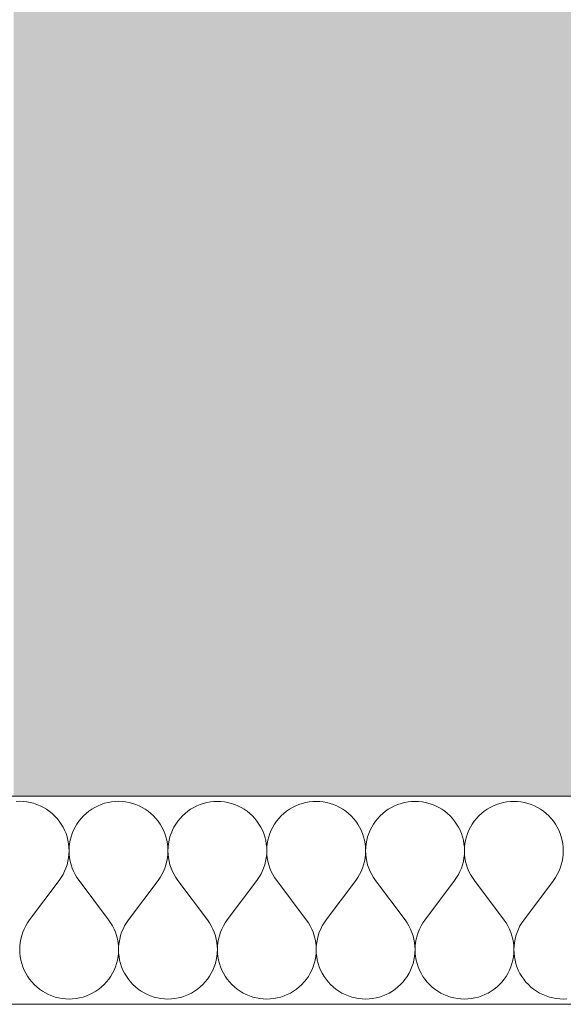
# Model space of a CAD drawing. Header units: millimetres. Extents: x -28017 to 3863, y -4271 to 20239.
# Tile 74 of 105: x -7467 to -7048, y 191 to 950. Entities that reach past the tile are written whole.
import ezdxf

# ---------------------------------------------------------------- set-up
doc = ezdxf.new("R2010")
doc.units = ezdxf.units.MM
doc.header["$MEASUREMENT"] = 0
doc.linetypes.add('Wipeout_Contour', pattern=[1000, 0, -1000])
for name, color, linetype in [('5._POHLED ZÁPADNÍ_2_Konstrukce - nenosné', 7, 'Continuous'), ('5._POHLED ZÁPADNÍ_2_Konstrukce - nosné', 7, 'Continuous'), ('5._POHLED ZÁPADNÍ_2_Nové_Konstrukce - nosné', 7, 'Continuous'), ('5._POHLED ZÁPADNÍ_2_Nové_Výplně – Řezové', 7, 'Continuous'), ('5._POHLED ZÁPADNÍ_2_Výplně – Řezové', 7, 'Continuous')]:
    doc.layers.add(name, color=color, linetype=linetype)

# ---------------------------------------------------------------- blocks, each defined once
blk = doc.blocks.new('*X8', base_point=(-28336.19, -5790.34))
at = {"layer": '5._POHLED ZÁPADNÍ_2_Nové_Výplně – Řezové', "color": 21, "linetype": 'Continuous', "lineweight": 20, "true_color": 0xffaaaa}
for p, q in [((-7466.61, 347.26), (-7469.33, 347.16)), ((-7463.89, 347.16), (-7466.61, 347.26)), ((-7461.19, 346.87), (-7463.89, 347.16)), ((-7458.51, 346.39), (-7461.19, 346.87)), ((-7455.88, 345.71), (-7458.51, 346.39)), ((-7453.3, 344.85), (-7455.88, 345.71)), ((-7450.78, 343.81), (-7453.3, 344.85)), ((-7448.35, 342.59), (-7450.78, 343.81)), ((-7446.01, 341.21), (-7448.35, 342.59)), ((-7408.69, 342.59), (-7411.03, 341.2)), ((-7406.25, 343.81), (-7408.69, 342.59)), ((-7403.74, 344.85), (-7406.25, 343.81)), ((-7401.16, 345.71), (-7403.74, 344.85)), ((-7398.52, 346.38), (-7401.16, 345.71)), ((-7395.85, 346.86), (-7398.52, 346.38)), ((-7393.14, 347.15), (-7395.85, 346.86)), ((-7390.42, 347.25), (-7393.14, 347.15)), ((-7387.7, 347.15), (-7390.42, 347.25)), ((-7385, 346.86), (-7387.7, 347.15)), ((-7382.32, 346.38), (-7385, 346.86)), ((-7379.69, 345.7), (-7382.32, 346.38)), ((-7377.11, 344.84), (-7379.69, 345.7)), ((-7374.59, 343.8), (-7377.11, 344.84)), ((-7372.16, 342.58), (-7374.59, 343.8)), ((-7369.82, 341.19), (-7372.16, 342.58)), ((-7332.5, 342.58), (-7334.84, 341.19)), ((-7330.06, 343.79), (-7332.5, 342.58)), ((-7327.55, 344.84), (-7330.06, 343.79)), ((-7324.97, 345.69), (-7327.55, 344.84)), ((-7322.33, 346.37), (-7324.97, 345.69)), ((-7319.66, 346.85), (-7322.33, 346.37)), ((-7316.95, 347.14), (-7319.66, 346.85)), ((-7314.23, 347.24), (-7316.95, 347.14)), ((-7311.51, 347.14), (-7314.23, 347.24)), ((-7308.81, 346.85), (-7311.51, 347.14)), ((-7306.13, 346.36), (-7308.81, 346.85)), ((-7303.5, 345.69), (-7306.13, 346.36)), ((-7300.91, 344.83), (-7303.5, 345.69)), ((-7298.4, 343.79), (-7300.91, 344.83)), ((-7295.97, 342.57), (-7298.4, 343.79)), ((-7293.63, 341.18), (-7295.97, 342.57)), ((-7256.31, 342.56), (-7258.65, 341.18)), ((-7253.87, 343.78), (-7256.31, 342.56)), ((-7251.36, 344.82), (-7253.87, 343.78)), ((-7248.78, 345.68), (-7251.36, 344.82)), ((-7246.14, 346.36), (-7248.78, 345.68)), ((-7243.47, 346.84), (-7246.14, 346.36)), ((-7240.76, 347.13), (-7243.47, 346.84)), ((-7238.04, 347.23), (-7240.76, 347.13)), ((-7235.32, 347.13), (-7238.04, 347.23)), ((-7232.62, 346.84), (-7235.32, 347.13)), ((-7229.94, 346.35), (-7232.62, 346.84)), ((-7227.31, 345.68), (-7229.94, 346.35)), ((-7224.72, 344.82), (-7227.31, 345.68)), ((-7222.21, 343.78), (-7224.72, 344.82)), ((-7219.78, 342.56), (-7222.21, 343.78)), ((-7217.44, 341.17), (-7219.78, 342.56)), ((-7180.12, 342.55), (-7182.46, 341.16)), ((-7177.68, 343.77), (-7180.12, 342.55)), ((-7175.17, 344.81), (-7177.68, 343.77)), ((-7172.59, 345.67), (-7175.17, 344.81)), ((-7169.95, 346.34), (-7172.59, 345.67)), ((-7167.28, 346.83), (-7169.95, 346.34)), ((-7164.57, 347.12), (-7167.28, 346.83)), ((-7161.85, 347.21), (-7164.57, 347.12)), ((-7159.13, 347.12), (-7161.85, 347.21)), ((-7156.43, 346.82), (-7159.13, 347.12)), ((-7153.75, 346.34), (-7156.43, 346.82)), ((-7151.11, 345.67), (-7153.75, 346.34)), ((-7148.53, 344.81), (-7151.11, 345.67)), ((-7146.02, 343.77), (-7148.53, 344.81)), ((-7143.59, 342.55), (-7146.02, 343.77)), ((-7141.25, 341.16), (-7143.59, 342.55)), ((-7103.93, 342.54), (-7106.27, 341.15)), ((-7101.49, 343.76), (-7103.93, 342.54)), ((-7098.98, 344.8), (-7101.49, 343.76)), ((-7096.4, 345.66), (-7098.98, 344.8)), ((-7093.76, 346.33), (-7096.4, 345.66)), ((-7091.08, 346.81), (-7093.76, 346.33)), ((-7088.38, 347.11), (-7091.08, 346.81)), ((-7085.66, 347.2), (-7088.38, 347.11)), ((-7082.94, 347.1), (-7085.66, 347.2)), ((-7080.24, 346.81), (-7082.94, 347.1)), ((-7077.56, 346.33), (-7080.24, 346.81)), ((-7074.92, 345.66), (-7077.56, 346.33)), ((-7072.34, 344.8), (-7074.92, 345.66)), ((-7069.83, 343.75), (-7072.34, 344.8)), ((-7067.4, 342.54), (-7069.83, 343.75)), ((-7065.06, 341.15), (-7067.4, 342.54)), ((-7443.78, 339.65), (-7446.01, 341.21)), ((-7441.66, 337.94), (-7443.78, 339.65)), ((-7439.67, 336.09), (-7441.66, 337.94)), ((-7437.82, 334.1), (-7439.67, 336.09)), ((-7436.11, 331.98), (-7437.82, 334.1)), ((-7419.22, 334.1), (-7420.93, 331.98)), ((-7417.37, 336.09), (-7419.22, 334.1)), ((-7415.38, 337.94), (-7417.37, 336.09)), ((-7413.26, 339.65), (-7415.38, 337.94)), ((-7411.03, 341.2), (-7413.26, 339.65)), ((-7367.59, 339.64), (-7369.82, 341.19)), ((-7365.47, 337.93), (-7367.59, 339.64)), ((-7363.48, 336.08), (-7365.47, 337.93)), ((-7361.63, 334.09), (-7363.48, 336.08)), ((-7359.92, 331.97), (-7361.63, 334.09)), ((-7343.03, 334.08), (-7344.74, 331.96)), ((-7341.18, 336.07), (-7343.03, 334.08)), ((-7339.19, 337.93), (-7341.18, 336.07)), ((-7337.07, 339.64), (-7339.19, 337.93)), ((-7334.84, 341.19), (-7337.07, 339.64)), ((-7291.4, 339.63), (-7293.63, 341.18)), ((-7289.28, 337.92), (-7291.4, 339.63)), ((-7287.29, 336.07), (-7289.28, 337.92)), ((-7285.44, 334.07), (-7287.29, 336.07)), ((-7283.73, 331.96), (-7285.44, 334.07)), ((-7266.84, 334.07), (-7268.55, 331.95)), ((-7264.99, 336.06), (-7266.84, 334.07)), ((-7263, 337.92), (-7264.99, 336.06)), ((-7260.88, 339.62), (-7263, 337.92)), ((-7258.65, 341.18), (-7260.88, 339.62)), ((-7215.21, 339.62), (-7217.44, 341.17)), ((-7213.09, 337.91), (-7215.21, 339.62)), ((-7211.1, 336.05), (-7213.09, 337.91)), ((-7209.24, 334.06), (-7211.1, 336.05)), ((-7207.54, 331.94), (-7209.24, 334.06)), ((-7190.65, 334.06), (-7192.36, 331.94)), ((-7188.8, 336.05), (-7190.65, 334.06)), ((-7186.81, 337.91), (-7188.8, 336.05)), ((-7184.69, 339.61), (-7186.81, 337.91)), ((-7182.46, 341.16), (-7184.69, 339.61)), ((-7139.02, 339.61), (-7141.25, 341.16)), ((-7136.9, 337.9), (-7139.02, 339.61)), ((-7134.91, 336.04), (-7136.9, 337.9)), ((-7133.05, 334.05), (-7134.91, 336.04)), ((-7131.35, 331.93), (-7133.05, 334.05)), ((-7114.46, 334.05), (-7116.17, 331.93)), ((-7112.61, 336.04), (-7114.46, 334.05)), ((-7110.62, 337.89), (-7112.61, 336.04)), ((-7108.5, 339.6), (-7110.62, 337.89)), ((-7106.27, 341.15), (-7108.5, 339.6)), ((-7062.82, 339.59), (-7065.06, 341.15)), ((-7060.71, 337.89), (-7062.82, 339.59)), ((-7058.72, 336.03), (-7060.71, 337.89)), ((-7056.86, 334.04), (-7058.72, 336.03)), ((-7055.16, 331.92), (-7056.86, 334.04)), ((-7434.56, 329.74), (-7436.11, 331.98)), ((-7433.17, 327.4), (-7434.56, 329.74)), ((-7431.96, 324.97), (-7433.17, 327.4)), ((-7423.87, 327.4), (-7425.09, 324.97)), ((-7422.48, 329.74), (-7423.87, 327.4)), ((-7420.93, 331.98), (-7422.48, 329.74)), ((-7358.37, 329.73), (-7359.92, 331.97)), ((-7356.98, 327.39), (-7358.37, 329.73)), ((-7355.77, 324.96), (-7356.98, 327.39)), ((-7347.68, 327.39), (-7348.9, 324.96)), ((-7346.29, 329.73), (-7347.68, 327.39)), ((-7344.74, 331.96), (-7346.29, 329.73)), ((-7282.18, 329.72), (-7283.73, 331.96)), ((-7280.79, 327.38), (-7282.18, 329.72)), ((-7279.58, 324.95), (-7280.79, 327.38)), ((-7271.49, 327.38), (-7272.71, 324.94)), ((-7270.1, 329.72), (-7271.49, 327.38)), ((-7268.55, 331.95), (-7270.1, 329.72)), ((-7205.99, 329.71), (-7207.54, 331.94)), ((-7204.6, 327.37), (-7205.99, 329.71)), ((-7203.39, 324.93), (-7204.6, 327.37)), ((-7195.3, 327.37), (-7196.51, 324.93)), ((-7193.91, 329.71), (-7195.3, 327.37)), ((-7192.36, 331.94), (-7193.91, 329.71)), ((-7129.8, 329.7), (-7131.35, 331.93)), ((-7128.41, 327.36), (-7129.8, 329.7)), ((-7127.19, 324.92), (-7128.41, 327.36)), ((-7119.11, 327.35), (-7120.32, 324.92)), ((-7117.72, 329.69), (-7119.11, 327.35)), ((-7116.17, 331.93), (-7117.72, 329.69)), ((-7053.61, 329.68), (-7055.16, 331.92)), ((-7052.22, 327.34), (-7053.61, 329.68)), ((-7051, 324.91), (-7052.22, 327.34)), ((-7430.92, 322.46), (-7431.96, 324.97)), ((-7430.06, 319.87), (-7430.92, 322.46)), ((-7429.39, 317.24), (-7430.06, 319.87)), ((-7426.98, 319.87), (-7427.66, 317.24)), ((-7426.13, 322.45), (-7426.98, 319.87)), ((-7425.09, 324.97), (-7426.13, 322.45)), ((-7354.73, 322.44), (-7355.77, 324.96)), ((-7353.87, 319.86), (-7354.73, 322.44)), ((-7353.2, 317.23), (-7353.87, 319.86)), ((-7350.79, 319.86), (-7351.47, 317.22)), ((-7349.94, 322.44), (-7350.79, 319.86)), ((-7348.9, 324.96), (-7349.94, 322.44)), ((-7278.54, 322.43), (-7279.58, 324.95)), ((-7277.68, 319.85), (-7278.54, 322.43)), ((-7277.01, 317.21), (-7277.68, 319.85)), ((-7274.6, 319.85), (-7275.28, 317.21)), ((-7273.75, 322.43), (-7274.6, 319.85)), ((-7272.71, 324.94), (-7273.75, 322.43)), ((-7202.35, 322.42), (-7203.39, 324.93)), ((-7201.49, 319.84), (-7202.35, 322.42)), ((-7200.82, 317.2), (-7201.49, 319.84)), ((-7198.41, 319.84), (-7199.09, 317.2)), ((-7197.56, 322.42), (-7198.41, 319.84)), ((-7196.51, 324.93), (-7197.56, 322.42)), ((-7126.16, 322.41), (-7127.19, 324.92)), ((-7125.3, 319.83), (-7126.16, 322.41)), ((-7124.63, 317.19), (-7125.3, 319.83)), ((-7122.22, 319.83), (-7122.89, 317.19)), ((-7121.36, 322.41), (-7122.22, 319.83)), ((-7120.32, 324.92), (-7121.36, 322.41)), ((-7049.96, 322.4), (-7051, 324.91)), ((-7049.11, 319.81), (-7049.96, 322.4)), ((-7048.44, 317.18), (-7049.11, 319.81)), ((-7428.91, 314.56), (-7429.39, 317.24)), ((-7428.62, 311.85), (-7428.91, 314.56)), ((-7428.52, 309.14), (-7428.62, 311.85)), ((-7428.43, 311.85), (-7428.52, 309.14)), ((-7428.14, 314.56), (-7428.43, 311.85)), ((-7427.66, 317.24), (-7428.14, 314.56)), ((-7352.72, 314.55), (-7353.2, 317.23)), ((-7352.43, 311.84), (-7352.72, 314.55)), ((-7352.33, 309.12), (-7352.43, 311.84)), ((-7352.24, 311.84), (-7352.33, 309.12)), ((-7351.95, 314.55), (-7352.24, 311.84)), ((-7351.47, 317.22), (-7351.95, 314.55)), ((-7276.53, 314.54), (-7277.01, 317.21)), ((-7276.24, 311.83), (-7276.53, 314.54)), ((-7276.14, 309.11), (-7276.24, 311.83)), ((-7276.05, 311.83), (-7276.14, 309.11)), ((-7275.76, 314.54), (-7276.05, 311.83)), ((-7275.28, 317.21), (-7275.76, 314.54)), ((-7200.34, 314.52), (-7200.82, 317.2)), ((-7200.05, 311.82), (-7200.34, 314.52)), ((-7199.95, 309.1), (-7200.05, 311.82)), ((-7199.86, 311.82), (-7199.95, 309.1)), ((-7199.57, 314.52), (-7199.86, 311.82)), ((-7199.09, 317.2), (-7199.57, 314.52)), ((-7124.15, 314.51), (-7124.63, 317.19)), ((-7123.86, 311.81), (-7124.15, 314.51)), ((-7123.76, 309.09), (-7123.86, 311.81)), ((-7123.67, 311.81), (-7123.76, 309.09)), ((-7123.38, 314.51), (-7123.67, 311.81)), ((-7122.89, 317.19), (-7123.38, 314.51)), ((-7047.96, 314.5), (-7048.44, 317.18)), ((-7047.67, 311.8), (-7047.96, 314.5)), ((-7047.57, 309.08), (-7047.67, 311.8)), ((-7429.4, 301.03), (-7428.92, 303.71)), ((-7428.92, 303.71), (-7428.62, 306.42)), ((-7428.62, 306.42), (-7428.52, 309.14)), ((-7428.52, 309.14), (-7428.43, 306.42)), ((-7428.43, 306.42), (-7428.13, 303.71)), ((-7428.13, 303.71), (-7427.65, 301.03)), ((-7353.21, 301.02), (-7352.73, 303.7)), ((-7352.73, 303.7), (-7352.43, 306.4)), ((-7352.43, 306.4), (-7352.33, 309.12)), ((-7352.33, 309.12), (-7352.24, 306.4)), ((-7352.24, 306.4), (-7351.94, 303.7)), ((-7351.94, 303.7), (-7351.46, 301.02)), ((-7277.02, 301.01), (-7276.54, 303.69)), ((-7276.54, 303.69), (-7276.24, 306.39)), ((-7276.24, 306.39), (-7276.14, 309.11)), ((-7276.14, 309.11), (-7276.04, 306.39)), ((-7276.04, 306.39), (-7275.75, 303.69)), ((-7275.75, 303.69), (-7275.27, 301.01)), ((-7200.83, 301), (-7200.34, 303.68)), ((-7200.34, 303.68), (-7200.05, 306.38)), ((-7200.05, 306.38), (-7199.95, 309.1)), ((-7199.95, 309.1), (-7199.85, 306.38)), ((-7199.85, 306.38), (-7199.56, 303.68)), ((-7199.56, 303.68), (-7199.08, 301)), ((-7124.64, 300.99), (-7124.15, 303.66)), ((-7124.15, 303.66), (-7123.86, 306.37)), ((-7123.86, 306.37), (-7123.76, 309.09)), ((-7123.76, 309.09), (-7123.66, 306.37)), ((-7123.66, 306.37), (-7123.37, 303.66)), ((-7123.37, 303.66), (-7122.89, 300.99)), ((-7048.45, 300.98), (-7047.96, 303.65)), ((-7047.96, 303.65), (-7047.67, 306.36)), ((-7047.67, 306.36), (-7047.57, 309.08)), ((-7430.94, 295.82), (-7430.08, 298.4)), ((-7430.08, 298.4), (-7429.4, 301.03)), ((-7427.65, 301.03), (-7426.97, 298.4)), ((-7426.97, 298.4), (-7426.11, 295.82)), ((-7354.75, 295.81), (-7353.89, 298.39)), ((-7353.89, 298.39), (-7353.21, 301.02)), ((-7351.46, 301.02), (-7350.78, 298.39)), ((-7350.78, 298.39), (-7349.92, 295.81)), ((-7278.56, 295.8), (-7277.7, 298.38)), ((-7277.7, 298.38), (-7277.02, 301.01)), ((-7275.27, 301.01), (-7274.59, 298.38)), ((-7274.59, 298.38), (-7273.73, 295.79)), ((-7202.37, 295.78), (-7201.51, 298.36)), ((-7201.51, 298.36), (-7200.83, 301)), ((-7199.08, 301), (-7198.4, 298.36)), ((-7198.4, 298.36), (-7197.54, 295.78)), ((-7126.18, 295.77), (-7125.32, 298.35)), ((-7125.32, 298.35), (-7124.64, 300.99)), ((-7122.89, 300.99), (-7122.21, 298.35)), ((-7122.21, 298.35), (-7121.35, 295.77)), ((-7049.99, 295.76), (-7049.12, 298.34)), ((-7049.12, 298.34), (-7048.45, 300.98)), ((-7436.15, 286.3), (-7434.59, 288.54)), ((-7434.59, 288.54), (-7433.2, 290.87)), ((-7433.2, 290.87), (-7431.98, 293.31)), ((-7431.98, 293.31), (-7430.94, 295.82)), ((-7426.11, 295.82), (-7425.07, 293.31)), ((-7425.07, 293.31), (-7423.85, 290.87)), ((-7423.85, 290.87), (-7422.46, 288.53)), ((-7422.46, 288.53), (-7420.91, 286.3)), ((-7359.96, 286.29), (-7358.4, 288.52)), ((-7358.4, 288.52), (-7357.01, 290.86)), ((-7357.01, 290.86), (-7355.79, 293.29)), ((-7355.79, 293.29), (-7354.75, 295.81)), ((-7349.92, 295.81), (-7348.88, 293.29)), ((-7348.88, 293.29), (-7347.66, 290.86)), ((-7347.66, 290.86), (-7346.27, 288.52)), ((-7346.27, 288.52), (-7344.72, 286.29)), ((-7283.77, 286.28), (-7282.21, 288.51)), ((-7282.21, 288.51), (-7280.82, 290.85)), ((-7280.82, 290.85), (-7279.6, 293.28)), ((-7279.6, 293.28), (-7278.56, 295.8)), ((-7273.73, 295.79), (-7272.69, 293.28)), ((-7272.69, 293.28), (-7271.47, 290.85)), ((-7271.47, 290.85), (-7270.08, 288.51)), ((-7270.08, 288.51), (-7268.53, 286.28)), ((-7207.58, 286.27), (-7206.02, 288.5)), ((-7206.02, 288.5), (-7204.63, 290.84)), ((-7204.63, 290.84), (-7203.41, 293.27)), ((-7203.41, 293.27), (-7202.37, 295.78)), ((-7197.54, 295.78), (-7196.5, 293.27)), ((-7196.5, 293.27), (-7195.28, 290.84)), ((-7195.28, 290.84), (-7193.89, 288.5)), ((-7193.89, 288.5), (-7192.34, 286.27)), ((-7131.38, 286.26), (-7129.83, 288.49)), ((-7129.83, 288.49), (-7128.44, 290.83)), ((-7128.44, 290.83), (-7127.22, 293.26)), ((-7127.22, 293.26), (-7126.18, 295.77)), ((-7121.35, 295.77), (-7120.31, 293.26)), ((-7120.31, 293.26), (-7119.09, 290.83)), ((-7119.09, 290.83), (-7117.7, 288.49)), ((-7117.7, 288.49), (-7116.15, 286.25)), ((-7055.19, 286.25), (-7053.64, 288.48)), ((-7053.64, 288.48), (-7052.25, 290.82)), ((-7052.25, 290.82), (-7051.03, 293.25)), ((-7051.03, 293.25), (-7049.99, 295.76)), ((-7459.01, 255.83), (-7436.15, 286.3)), ((-7398.06, 255.82), (-7420.91, 286.3)), ((-7382.82, 255.82), (-7359.96, 286.29)), ((-7321.87, 255.81), (-7344.72, 286.29)), ((-7306.63, 255.81), (-7283.77, 286.28)), ((-7245.68, 255.8), (-7268.53, 286.28)), ((-7230.44, 255.8), (-7207.58, 286.27)), ((-7169.48, 255.79), (-7192.34, 286.27)), ((-7154.25, 255.78), (-7131.38, 286.26)), ((-7093.29, 255.77), (-7116.15, 286.25)), ((-7078.06, 255.77), (-7055.19, 286.25)), ((-7461.95, 251.26), (-7463.17, 248.83)), ((-7460.56, 253.6), (-7461.95, 251.26)), ((-7459.01, 255.83), (-7460.56, 253.6)), ((-7396.5, 253.59), (-7398.06, 255.82)), ((-7395.11, 251.25), (-7396.5, 253.59)), ((-7393.89, 248.82), (-7395.11, 251.25)), ((-7385.76, 251.25), (-7386.98, 248.82)), ((-7384.37, 253.59), (-7385.76, 251.25)), ((-7382.82, 255.82), (-7384.37, 253.59)), ((-7320.31, 253.58), (-7321.87, 255.81)), ((-7318.92, 251.24), (-7320.31, 253.58)), ((-7317.7, 248.81), (-7318.92, 251.24)), ((-7309.57, 251.24), (-7310.79, 248.8)), ((-7308.18, 253.57), (-7309.57, 251.24)), ((-7306.63, 255.81), (-7308.18, 253.57)), ((-7244.12, 253.56), (-7245.68, 255.8)), ((-7242.73, 251.23), (-7244.12, 253.56)), ((-7241.51, 248.79), (-7242.73, 251.23)), ((-7233.38, 251.22), (-7234.6, 248.79)), ((-7231.99, 253.56), (-7233.38, 251.22)), ((-7230.44, 255.8), (-7231.99, 253.56)), ((-7167.93, 253.55), (-7169.48, 255.79)), ((-7166.54, 251.21), (-7167.93, 253.55)), ((-7165.32, 248.78), (-7166.54, 251.21)), ((-7157.19, 251.21), (-7158.41, 248.78)), ((-7155.8, 253.55), (-7157.19, 251.21)), ((-7154.25, 255.78), (-7155.8, 253.55)), ((-7091.74, 253.54), (-7093.29, 255.77)), ((-7090.35, 251.2), (-7091.74, 253.54)), ((-7089.13, 248.77), (-7090.35, 251.2)), ((-7081, 251.2), (-7082.22, 248.77)), ((-7079.61, 253.54), (-7081, 251.2)), ((-7078.06, 255.77), (-7079.61, 253.54)), ((-7465.08, 243.73), (-7465.75, 241.1)), ((-7464.22, 246.32), (-7465.08, 243.73)), ((-7463.17, 248.83), (-7464.22, 246.32)), ((-7392.85, 246.3), (-7393.89, 248.82)), ((-7391.99, 243.72), (-7392.85, 246.3)), ((-7391.32, 241.09), (-7391.99, 243.72)), ((-7388.89, 243.72), (-7389.56, 241.09)), ((-7388.03, 246.3), (-7388.89, 243.72)), ((-7386.98, 248.82), (-7388.03, 246.3)), ((-7316.66, 246.29), (-7317.7, 248.81)), ((-7315.8, 243.71), (-7316.66, 246.29)), ((-7315.13, 241.08), (-7315.8, 243.71)), ((-7312.7, 243.71), (-7313.37, 241.08)), ((-7311.84, 246.29), (-7312.7, 243.71)), ((-7310.79, 248.8), (-7311.84, 246.29)), ((-7240.47, 246.28), (-7241.51, 248.79)), ((-7239.61, 243.7), (-7240.47, 246.28)), ((-7238.93, 241.06), (-7239.61, 243.7)), ((-7236.51, 243.7), (-7237.18, 241.06)), ((-7235.65, 246.28), (-7236.51, 243.7)), ((-7234.6, 248.79), (-7235.65, 246.28)), ((-7164.28, 246.27), (-7165.32, 248.78)), ((-7163.42, 243.69), (-7164.28, 246.27)), ((-7162.74, 241.05), (-7163.42, 243.69)), ((-7160.32, 243.69), (-7160.99, 241.05)), ((-7159.45, 246.27), (-7160.32, 243.69)), ((-7158.41, 248.78), (-7159.45, 246.27)), ((-7088.09, 246.26), (-7089.13, 248.77)), ((-7087.23, 243.68), (-7088.09, 246.26)), ((-7086.55, 241.04), (-7087.23, 243.68)), ((-7084.13, 243.68), (-7084.8, 241.04)), ((-7083.26, 246.26), (-7084.13, 243.68)), ((-7082.22, 248.77), (-7083.26, 246.26)), ((-7466.53, 235.72), (-7466.63, 233)), ((-7466.24, 238.42), (-7466.53, 235.72)), ((-7465.75, 241.1), (-7466.24, 238.42)), ((-7390.83, 238.41), (-7391.32, 241.09)), ((-7390.54, 235.71), (-7390.83, 238.41)), ((-7390.44, 232.99), (-7390.54, 235.71)), ((-7390.34, 235.71), (-7390.44, 232.99)), ((-7390.05, 238.41), (-7390.34, 235.71)), ((-7389.56, 241.09), (-7390.05, 238.41)), ((-7314.64, 238.4), (-7315.13, 241.08)), ((-7314.35, 235.69), (-7314.64, 238.4)), ((-7314.25, 232.98), (-7314.35, 235.69)), ((-7314.15, 235.69), (-7314.25, 232.98)), ((-7313.86, 238.4), (-7314.15, 235.69)), ((-7313.37, 241.08), (-7313.86, 238.4)), ((-7238.45, 238.39), (-7238.93, 241.06)), ((-7238.16, 235.68), (-7238.45, 238.39)), ((-7238.06, 232.96), (-7238.16, 235.68)), ((-7237.96, 235.68), (-7238.06, 232.96)), ((-7237.67, 238.39), (-7237.96, 235.68)), ((-7237.18, 241.06), (-7237.67, 238.39)), ((-7162.26, 238.38), (-7162.74, 241.05)), ((-7161.97, 235.67), (-7162.26, 238.38)), ((-7161.87, 232.95), (-7161.97, 235.67)), ((-7161.77, 235.67), (-7161.87, 232.95)), ((-7161.48, 238.38), (-7161.77, 235.67)), ((-7160.99, 241.05), (-7161.48, 238.38)), ((-7086.07, 238.36), (-7086.55, 241.04)), ((-7085.78, 235.66), (-7086.07, 238.36)), ((-7085.68, 232.94), (-7085.78, 235.66)), ((-7085.58, 235.66), (-7085.68, 232.94)), ((-7085.29, 238.36), (-7085.58, 235.66)), ((-7084.8, 241.04), (-7085.29, 238.36)), ((-7466.63, 233), (-7466.54, 230.28)), ((-7466.54, 230.28), (-7466.25, 227.58)), ((-7390.83, 227.56), (-7390.54, 230.27)), ((-7390.54, 230.27), (-7390.44, 232.99)), ((-7390.44, 232.99), (-7390.35, 230.27)), ((-7390.35, 230.27), (-7390.06, 227.56)), ((-7314.64, 227.55), (-7314.35, 230.26)), ((-7314.35, 230.26), (-7314.25, 232.98)), ((-7314.25, 232.98), (-7314.16, 230.26)), ((-7314.16, 230.26), (-7313.87, 227.55)), ((-7238.44, 227.54), (-7238.16, 230.25)), ((-7238.16, 230.25), (-7238.06, 232.96)), ((-7238.06, 232.96), (-7237.96, 230.25)), ((-7237.96, 230.25), (-7237.68, 227.54)), ((-7162.25, 227.53), (-7161.96, 230.23)), ((-7161.96, 230.23), (-7161.87, 232.95)), ((-7161.87, 232.95), (-7161.77, 230.23)), ((-7161.77, 230.23), (-7161.49, 227.53)), ((-7086.06, 227.52), (-7085.77, 230.22)), ((-7085.77, 230.22), (-7085.68, 232.94)), ((-7085.68, 232.94), (-7085.58, 230.22)), ((-7085.58, 230.22), (-7085.29, 227.52)), ((-7466.25, 227.58), (-7465.77, 224.9)), ((-7465.77, 224.9), (-7465.1, 222.26)), ((-7465.1, 222.26), (-7464.24, 219.68)), ((-7392.84, 219.67), (-7391.98, 222.25)), ((-7391.98, 222.25), (-7391.31, 224.89)), ((-7391.31, 224.89), (-7390.83, 227.56)), ((-7390.06, 227.56), (-7389.58, 224.89)), ((-7389.58, 224.89), (-7388.9, 222.25)), ((-7388.9, 222.25), (-7388.05, 219.67)), ((-7316.65, 219.66), (-7315.79, 222.24)), ((-7315.79, 222.24), (-7315.12, 224.87)), ((-7315.12, 224.87), (-7314.64, 227.55)), ((-7313.87, 227.55), (-7313.39, 224.87)), ((-7313.39, 224.87), (-7312.71, 222.24)), ((-7312.71, 222.24), (-7311.86, 219.66)), ((-7240.46, 219.64), (-7239.6, 222.23)), ((-7239.6, 222.23), (-7238.93, 224.86)), ((-7238.93, 224.86), (-7238.44, 227.54)), ((-7237.68, 227.54), (-7237.19, 224.86)), ((-7237.19, 224.86), (-7236.52, 222.23)), ((-7236.52, 222.23), (-7235.67, 219.64)), ((-7164.27, 219.63), (-7163.41, 222.21)), ((-7163.41, 222.21), (-7162.74, 224.85)), ((-7162.74, 224.85), (-7162.25, 227.53)), ((-7161.49, 227.53), (-7161, 224.85)), ((-7161, 224.85), (-7160.33, 222.21)), ((-7160.33, 222.21), (-7159.48, 219.63)), ((-7088.08, 219.62), (-7087.22, 222.2)), ((-7087.22, 222.2), (-7086.55, 224.84)), ((-7086.55, 224.84), (-7086.06, 227.52)), ((-7085.29, 227.52), (-7084.81, 224.84)), ((-7084.81, 224.84), (-7084.14, 222.2)), ((-7084.14, 222.2), (-7083.29, 219.62)), ((-7464.24, 219.68), (-7463.2, 217.17)), ((-7463.2, 217.17), (-7461.98, 214.73)), ((-7461.98, 214.73), (-7460.6, 212.39)), ((-7396.48, 212.38), (-7395.1, 214.72)), ((-7395.1, 214.72), (-7393.88, 217.15)), ((-7393.88, 217.15), (-7392.84, 219.67)), ((-7388.05, 219.67), (-7387.01, 217.15)), ((-7387.01, 217.15), (-7385.79, 214.72)), ((-7385.79, 214.72), (-7384.4, 212.38)), ((-7320.29, 212.37), (-7318.9, 214.71)), ((-7318.9, 214.71), (-7317.69, 217.14)), ((-7317.69, 217.14), (-7316.65, 219.66)), ((-7311.86, 219.66), (-7310.82, 217.14)), ((-7310.82, 217.14), (-7309.6, 214.71)), ((-7309.6, 214.71), (-7308.21, 212.37)), ((-7244.1, 212.36), (-7242.71, 214.7)), ((-7242.71, 214.7), (-7241.5, 217.13)), ((-7241.5, 217.13), (-7240.46, 219.64)), ((-7235.67, 219.64), (-7234.63, 217.13)), ((-7234.63, 217.13), (-7233.41, 214.7)), ((-7233.41, 214.7), (-7232.02, 212.36)), ((-7167.91, 212.35), (-7166.52, 214.69)), ((-7166.52, 214.69), (-7165.31, 217.12)), ((-7165.31, 217.12), (-7164.27, 219.63)), ((-7159.48, 219.63), (-7158.44, 217.12)), ((-7158.44, 217.12), (-7157.22, 214.68)), ((-7157.22, 214.68), (-7155.83, 212.34)), ((-7091.72, 212.33), (-7090.33, 214.67)), ((-7090.33, 214.67), (-7089.12, 217.11)), ((-7089.12, 217.11), (-7088.08, 219.62)), ((-7083.29, 219.62), (-7082.25, 217.11)), ((-7082.25, 217.11), (-7081.03, 214.67)), ((-7081.03, 214.67), (-7079.64, 212.33)), ((-7460.6, 212.39), (-7459.04, 210.16)), ((-7459.04, 210.16), (-7457.34, 208.04)), ((-7457.34, 208.04), (-7455.49, 206.04)), ((-7455.49, 206.04), (-7453.5, 204.19)), ((-7403.58, 204.18), (-7401.59, 206.04)), ((-7401.59, 206.04), (-7399.74, 208.03)), ((-7399.74, 208.03), (-7398.03, 210.15)), ((-7398.03, 210.15), (-7396.48, 212.38)), ((-7384.4, 212.38), (-7382.85, 210.14)), ((-7382.85, 210.14), (-7381.15, 208.02)), ((-7381.15, 208.02), (-7379.3, 206.03)), ((-7379.3, 206.03), (-7377.31, 204.18)), ((-7327.39, 204.17), (-7325.4, 206.02)), ((-7325.4, 206.02), (-7323.55, 208.02)), ((-7323.55, 208.02), (-7321.84, 210.13)), ((-7321.84, 210.13), (-7320.29, 212.37)), ((-7308.21, 212.37), (-7306.66, 210.13)), ((-7306.66, 210.13), (-7304.96, 208.01)), ((-7304.96, 208.01), (-7303.1, 206.02)), ((-7303.1, 206.02), (-7301.11, 204.17)), ((-7251.2, 204.16), (-7249.21, 206.01)), ((-7249.21, 206.01), (-7247.36, 208)), ((-7247.36, 208), (-7245.65, 210.12)), ((-7245.65, 210.12), (-7244.1, 212.36)), ((-7232.02, 212.36), (-7230.47, 210.12)), ((-7230.47, 210.12), (-7228.77, 208)), ((-7228.77, 208), (-7226.91, 206.01)), ((-7226.91, 206.01), (-7224.92, 204.15)), ((-7175.01, 204.15), (-7173.02, 206)), ((-7173.02, 206), (-7171.17, 207.99)), ((-7171.17, 207.99), (-7169.46, 210.11)), ((-7169.46, 210.11), (-7167.91, 212.35)), ((-7155.83, 212.34), (-7154.28, 210.11)), ((-7154.28, 210.11), (-7152.58, 207.99)), ((-7152.58, 207.99), (-7150.72, 206)), ((-7150.72, 206), (-7148.73, 204.14)), ((-7098.82, 204.14), (-7096.83, 205.99)), ((-7096.83, 205.99), (-7094.98, 207.98)), ((-7094.98, 207.98), (-7093.27, 210.1)), ((-7093.27, 210.1), (-7091.72, 212.33)), ((-7079.64, 212.33), (-7078.09, 210.1)), ((-7078.09, 210.1), (-7076.39, 207.98)), ((-7076.39, 207.98), (-7074.53, 205.99)), ((-7074.53, 205.99), (-7072.54, 204.13)), ((-7453.5, 204.19), (-7451.38, 202.48)), ((-7451.38, 202.48), (-7449.14, 200.93)), ((-7449.14, 200.93), (-7446.8, 199.54)), ((-7446.8, 199.54), (-7444.37, 198.32)), ((-7444.37, 198.32), (-7441.86, 197.28)), ((-7415.22, 197.28), (-7412.71, 198.32)), ((-7412.71, 198.32), (-7410.28, 199.53)), ((-7410.28, 199.53), (-7407.94, 200.92)), ((-7407.94, 200.92), (-7405.7, 202.47)), ((-7405.7, 202.47), (-7403.58, 204.18)), ((-7377.31, 204.18), (-7375.19, 202.47)), ((-7375.19, 202.47), (-7372.95, 200.92)), ((-7372.95, 200.92), (-7370.61, 199.53)), ((-7370.61, 199.53), (-7368.18, 198.31)), ((-7368.18, 198.31), (-7365.67, 197.27)), ((-7339.03, 197.26), (-7336.52, 198.31)), ((-7336.52, 198.31), (-7334.09, 199.52)), ((-7334.09, 199.52), (-7331.75, 200.91)), ((-7331.75, 200.91), (-7329.51, 202.46)), ((-7329.51, 202.46), (-7327.39, 204.17)), ((-7301.11, 204.17), (-7299, 202.46)), ((-7299, 202.46), (-7296.76, 200.91)), ((-7296.76, 200.91), (-7294.42, 199.52)), ((-7294.42, 199.52), (-7291.99, 198.3)), ((-7291.99, 198.3), (-7289.48, 197.26)), ((-7262.84, 197.25), (-7260.33, 198.29)), ((-7260.33, 198.29), (-7257.9, 199.51)), ((-7257.9, 199.51), (-7255.56, 200.9)), ((-7255.56, 200.9), (-7253.32, 202.45)), ((-7253.32, 202.45), (-7251.2, 204.16)), ((-7224.92, 204.15), (-7222.81, 202.45)), ((-7222.81, 202.45), (-7220.57, 200.89)), ((-7220.57, 200.89), (-7218.23, 199.51)), ((-7218.23, 199.51), (-7215.8, 198.29)), ((-7215.8, 198.29), (-7213.29, 197.24)), ((-7186.65, 197.24), (-7184.14, 198.28)), ((-7184.14, 198.28), (-7181.71, 199.5)), ((-7181.71, 199.5), (-7179.37, 200.89)), ((-7179.37, 200.89), (-7177.13, 202.44)), ((-7177.13, 202.44), (-7175.01, 204.15)), ((-7148.73, 204.14), (-7146.62, 202.43)), ((-7146.62, 202.43), (-7144.38, 200.88)), ((-7144.38, 200.88), (-7142.04, 199.49)), ((-7142.04, 199.49), (-7139.61, 198.27)), ((-7139.61, 198.27), (-7137.1, 197.23)), ((-7110.46, 197.23), (-7107.95, 198.27)), ((-7107.95, 198.27), (-7105.52, 199.49)), ((-7105.52, 199.49), (-7103.18, 200.88)), ((-7103.18, 200.88), (-7100.94, 202.43)), ((-7100.94, 202.43), (-7098.82, 204.14)), ((-7072.54, 204.13), (-7070.43, 202.42)), ((-7070.43, 202.42), (-7068.19, 200.87)), ((-7068.19, 200.87), (-7065.85, 199.48)), ((-7065.85, 199.48), (-7063.42, 198.26)), ((-7063.42, 198.26), (-7060.91, 197.22)), ((-7441.86, 197.28), (-7439.28, 196.42)), ((-7439.28, 196.42), (-7436.64, 195.75)), ((-7436.64, 195.75), (-7433.97, 195.26)), ((-7433.97, 195.26), (-7431.26, 194.97)), ((-7431.26, 194.97), (-7428.54, 194.87)), ((-7428.54, 194.87), (-7425.82, 194.97)), ((-7425.82, 194.97), (-7423.12, 195.26)), ((-7423.12, 195.26), (-7420.44, 195.74)), ((-7420.44, 195.74), (-7417.8, 196.42)), ((-7417.8, 196.42), (-7415.22, 197.28)), ((-7365.67, 197.27), (-7363.09, 196.41)), ((-7363.09, 196.41), (-7360.45, 195.73)), ((-7360.45, 195.73), (-7357.77, 195.25)), ((-7357.77, 195.25), (-7355.07, 194.96)), ((-7355.07, 194.96), (-7352.35, 194.86)), ((-7352.35, 194.86), (-7349.63, 194.96)), ((-7349.63, 194.96), (-7346.93, 195.25)), ((-7346.93, 195.25), (-7344.25, 195.73)), ((-7344.25, 195.73), (-7341.61, 196.4)), ((-7341.61, 196.4), (-7339.03, 197.26)), ((-7289.48, 197.26), (-7286.9, 196.4)), ((-7286.9, 196.4), (-7284.26, 195.72)), ((-7284.26, 195.72), (-7281.58, 195.24)), ((-7281.58, 195.24), (-7278.88, 194.95)), ((-7278.88, 194.95), (-7276.16, 194.85)), ((-7276.16, 194.85), (-7273.44, 194.95)), ((-7273.44, 194.95), (-7270.74, 195.24)), ((-7270.74, 195.24), (-7268.06, 195.72)), ((-7268.06, 195.72), (-7265.42, 196.39)), ((-7265.42, 196.39), (-7262.84, 197.25)), ((-7213.29, 197.24), (-7210.71, 196.38)), ((-7210.71, 196.38), (-7208.07, 195.71)), ((-7208.07, 195.71), (-7205.39, 195.23)), ((-7205.39, 195.23), (-7202.69, 194.94)), ((-7202.69, 194.94), (-7199.97, 194.84)), ((-7199.97, 194.84), (-7197.25, 194.94)), ((-7197.25, 194.94), (-7194.55, 195.23)), ((-7194.55, 195.23), (-7191.87, 195.71)), ((-7191.87, 195.71), (-7189.23, 196.38)), ((-7189.23, 196.38), (-7186.65, 197.24)), ((-7137.1, 197.23), (-7134.52, 196.37)), ((-7134.52, 196.37), (-7131.88, 195.7)), ((-7131.88, 195.7), (-7129.2, 195.22)), ((-7129.2, 195.22), (-7126.5, 194.92)), ((-7126.5, 194.92), (-7123.78, 194.83)), ((-7123.78, 194.83), (-7121.06, 194.92)), ((-7121.06, 194.92), (-7118.36, 195.21)), ((-7118.36, 195.21), (-7115.68, 195.7)), ((-7115.68, 195.7), (-7113.04, 196.37)), ((-7113.04, 196.37), (-7110.46, 197.23)), ((-7060.91, 197.22), (-7058.33, 196.36)), ((-7058.33, 196.36), (-7055.69, 195.69)), ((-7055.69, 195.69), (-7053.01, 195.2)), ((-7053.01, 195.2), (-7050.31, 194.91)), ((-7050.31, 194.91), (-7047.59, 194.82)), ((-7047.59, 194.82), (-7044.87, 194.91))]:
    blk.add_line(p, q, dxfattribs=at)

msp = doc.modelspace()

# ---------------------------------------------------------------- hatches: boundary and pattern name
at = {"layer": '5._POHLED ZÁPADNÍ_2_Výplně – Řezové', "linetype": 'Continuous', "lineweight": 13}
msp.add_hatch(color=254, dxfattribs=at).paths.add_polyline_path([(-7471.34, 351.07), (-5871.67, 350.83), (-5763.68, 1085.81), (-5746.78, 1200.81), (-7471.21, 1201.07)])

# ---------------------------------------------------------------- linework, layer by layer
at = {"layer": '5._POHLED ZÁPADNÍ_2_Konstrukce - nosné', "color": 7, "linetype": 'Continuous', "lineweight": 50, "flags": 128}
msp.add_lwpolyline([(-7471.34, 351.07), (-5871.67, 350.83)], dxfattribs=at)

# ---------------------------------------------------------------- next in the draw order: wipeouts: each hides what was drawn before it
at = {"color": 254, "linetype": 'Wipeout_Contour', "lineweight": 0, "ltscale": 27040.918306}
msp.add_wipeout([(-7761.47, 191.12), (-5746.93, 190.81), (-5746.91, 350.81), (-7761.44, 351.12)], dxfattribs=at).dxf.layer = '5._POHLED ZÁPADNÍ_2_Nové_Výplně – Řezové'

# ---------------------------------------------------------------- next in the draw order: linework, layer by layer
at = {"layer": '5._POHLED ZÁPADNÍ_2_Nové_Konstrukce - nosné', "color": 1, "linetype": 'Continuous', "lineweight": 25, "flags": 128}
for points in [[(-5746.91, 350.81), (-7761.44, 351.12)], [(-7761.47, 191.12), (-5746.93, 190.81)]]:
    msp.add_lwpolyline(points, dxfattribs=at)

# ---------------------------------------------------------------- next in the draw order: block references
at = {"layer": '5._POHLED ZÁPADNÍ_2_Konstrukce - nenosné', "color": 9, "linetype": 'Continuous', "lineweight": 13}
msp.add_blockref('*X8', (-28336.19, -5790.34), dxfattribs=at)

doc.saveas('drawing.dxf')
